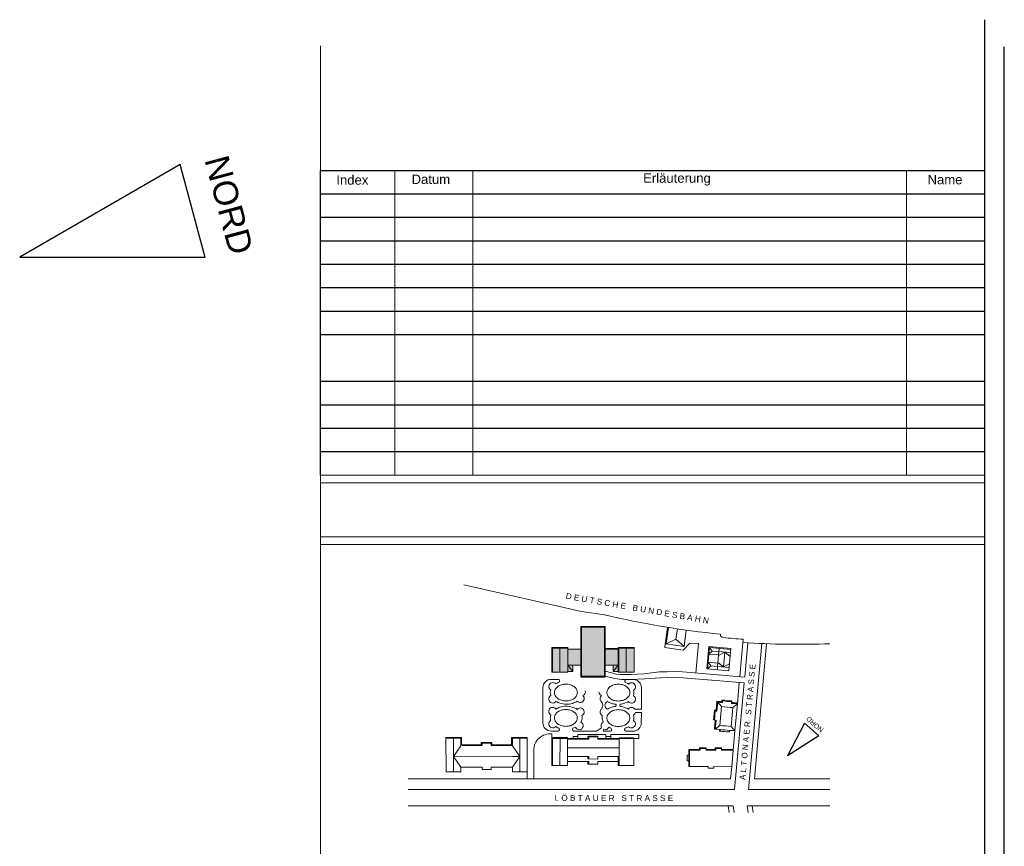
# Model space of a CAD drawing. Header units: metres. Extents: x -15 to 143, y -45 to 47.
# Tile 41 of 41: x 118 to 143, y 26 to 47. Entities that reach past the tile are written whole.
import ezdxf
from ezdxf.enums import TextEntityAlignment as Align

# ---------------------------------------------------------------- set-up
doc = ezdxf.new("R2010")
doc.units = ezdxf.units.M
doc.header["$LTSCALE"] = 0.0125
doc.layers.add('X_YYY_STF_8', color=7, linetype='Continuous', lineweight=9)
doc.layers.add('X_YYY_STF__8', color=7, linetype='Continuous')
doc.styles.add('Arial', font='arial.ttf')

# ---------------------------------------------------------------- blocks, each defined once
blk = doc.blocks.new('Nord')
at = {"layer": 'X_YYY_STF__8', "linetype": 'Continuous'}
for p, q in [((0.2389378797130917, -4.736206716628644), (0, 0)), ((2.578198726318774, -3.981188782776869), (0.0009668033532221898, 0.004454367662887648)), ((0.2389378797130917, -4.736206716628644), (2.578198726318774, -3.981188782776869))]:
    blk.add_line(p, q, dxfattribs=at)
at = {"layer": 'X_YYY_STF__8', "linetype": 'Continuous', "style": 'Arial'}
blk.add_text('NORD', height=0.6249999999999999, rotation=18.95207144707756, dxfattribs=at).set_placement((0.7077180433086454, -5.929408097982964), align=Align.BOTTOM_LEFT)
blk = doc.blocks.new('Ü_Plan_GL')
at = {"layer": 'X_YYY_STF_8', "linetype": 'Continuous', "lineweight": 0}
h = blk.add_hatch(color=150, dxfattribs=at)
h.paths.add_polyline_path([(4.980330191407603, 5.149319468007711), (4.396026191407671, 5.149319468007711), (4.396026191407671, 3.893154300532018), (4.980330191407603, 3.893154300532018)], flags=0)
h.paths.add_polyline_path([(5.001330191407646, 5.17031946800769), (4.375026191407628, 5.17031946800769), (4.375026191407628, 4.584839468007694), (4.375026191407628, 4.175754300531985), (4.375026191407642, 3.872154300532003), (5.001330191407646, 3.872154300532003), (5.001330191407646, 4.175754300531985), (5.001330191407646, 4.584839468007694)])
h.paths.add_polyline_path([(4.980330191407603, 5.149319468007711), (4.980330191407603, 3.893154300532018), (4.396026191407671, 3.893154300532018), (4.396026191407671, 5.149319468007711)], flags=16)
h.paths.add_polyline_path([(5.329938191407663, 4.605839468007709), (5.001330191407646, 4.605839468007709), (5.001330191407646, 4.584839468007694), (5.329938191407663, 4.584839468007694)])
h.paths.add_polyline_path([(5.329938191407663, 4.584839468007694), (5.001330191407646, 4.584839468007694), (5.001330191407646, 4.175754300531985), (5.329938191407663, 4.175754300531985)])
h.paths.add_polyline_path([(5.350938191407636, 4.610476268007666), (5.740194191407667, 4.610476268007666), (5.740194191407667, 4.631476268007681), (5.329938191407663, 4.631476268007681), (5.329938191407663, 4.584839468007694), (5.329938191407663, 4.175754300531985), (5.329938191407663, 3.99744426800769), (5.350938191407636, 3.99744426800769)])
h.paths.add_polyline_path([(5.535066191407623, 4.610476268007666), (5.350938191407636, 4.610476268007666), (5.350938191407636, 3.99744426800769), (5.535066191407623, 3.99744426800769)], flags=17)
h.paths.add_polyline_path([(5.329938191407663, 4.175754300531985), (5.206626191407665, 4.012564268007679), (5.329938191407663, 4.012564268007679)], flags=17)
h.paths.add_polyline_path([(5.329938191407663, 4.175754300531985), (5.206626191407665, 4.175754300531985), (5.206626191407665, 4.012564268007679)], flags=17)
h.paths.add_polyline_path([(4.169730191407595, 4.175754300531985), (4.046418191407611, 4.175754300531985), (4.169730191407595, 4.012564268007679)], flags=17)
h.paths.add_polyline_path([(4.046418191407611, 4.175754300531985), (4.046418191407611, 4.012564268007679), (4.169730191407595, 4.012564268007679)], flags=17)
h.paths.add_polyline_path([(4.375026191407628, 4.584839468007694), (4.046418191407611, 4.584839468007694), (4.046418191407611, 4.175754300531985), (4.169730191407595, 4.175754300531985), (4.375026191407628, 4.175754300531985)])
h.paths.add_polyline_path([(4.046418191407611, 4.631476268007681), (3.636162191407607, 4.631476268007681), (3.636162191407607, 3.99744426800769), (3.657162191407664, 3.99744426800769), (3.657162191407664, 4.610476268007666), (4.046418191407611, 4.610476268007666)])
h.paths.add_polyline_path([(4.046418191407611, 4.584839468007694), (4.046418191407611, 4.610476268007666), (3.841290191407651, 4.610476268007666), (3.841290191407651, 3.99744426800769), (4.046418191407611, 3.99744426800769), (4.046418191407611, 4.175754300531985)], flags=17)
h.paths.add_polyline_path([(3.841290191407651, 4.610476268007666), (3.657162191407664, 4.610476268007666), (3.657162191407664, 3.99744426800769), (3.841290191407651, 3.99744426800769)], flags=17)
h = blk.add_hatch(color=150, dxfattribs=at)
h.paths.add_polyline_path([(4.980330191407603, 5.149319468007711), (4.396026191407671, 5.149319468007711), (4.396026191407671, 3.893154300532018), (4.980330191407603, 3.893154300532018)])
h.paths.add_polyline_path([(5.740194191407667, 4.610476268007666), (5.535066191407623, 4.610476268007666), (5.535066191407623, 3.99744426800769), (5.740194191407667, 3.99744426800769)])
for p, q in [((4.399563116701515, 5.547633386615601), (1.387869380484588, 6.234410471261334)), ((4.987393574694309, 5.469053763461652), (4.399563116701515, 5.547633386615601)), ((4.375026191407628, 4.584839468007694), (4.375026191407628, 5.17031946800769)), ((4.375026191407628, 5.17031946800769), (5.001330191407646, 5.17031946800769)), ((4.396026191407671, 5.149319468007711), (4.980330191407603, 5.149319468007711)), ((4.396026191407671, 3.893154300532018), (4.396026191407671, 5.149319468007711)), ((4.980330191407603, 5.149319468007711), (4.980330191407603, 3.893154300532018)), ((5.001330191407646, 5.17031946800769), (5.001330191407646, 4.584839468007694)), ((6.540811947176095, 4.723117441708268), (6.598714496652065, 5.144715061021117)), ((6.561616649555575, 4.720260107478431), (6.619454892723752, 5.141389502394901)), ((6.812948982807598, 4.840372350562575), (6.852281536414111, 5.105515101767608)), ((7.019320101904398, 4.657398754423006), (7.076466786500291, 5.073492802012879)), ((6.812948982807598, 4.840372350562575), (6.561616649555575, 4.720260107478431)), ((7.019320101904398, 4.657398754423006), (6.812948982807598, 4.840372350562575)), ((7.950975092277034, 4.97201424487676), (7.950799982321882, 4.967482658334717)), ((8.446772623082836, 3.882080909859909), (8.532751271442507, 4.840797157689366)), ((3.636162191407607, 3.99744426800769), (3.636162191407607, 4.631476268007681)), ((3.636162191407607, 4.631476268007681), (4.046418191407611, 4.631476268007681)), ((3.657162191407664, 4.610476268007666), (4.046418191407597, 4.610476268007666)), ((3.657162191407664, 3.99744426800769), (3.657162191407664, 4.610476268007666)), ((3.841290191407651, 3.99744426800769), (3.841290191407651, 4.610476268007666)), ((4.046418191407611, 4.631476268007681), (4.046418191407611, 4.584839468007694)), ((4.046418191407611, 4.584839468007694), (4.375026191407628, 4.584839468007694)), ((4.046418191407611, 4.584839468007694), (4.046418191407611, 4.175754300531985)), ((4.375026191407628, 4.175754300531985), (4.375026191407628, 4.584839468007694)), ((5.001330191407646, 4.605839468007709), (5.329938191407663, 4.605839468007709)), ((5.001330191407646, 4.584839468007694), (5.329938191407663, 4.584839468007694)), ((5.001330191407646, 4.584839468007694), (5.001330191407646, 4.175754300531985)), ((5.329938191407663, 4.631476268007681), (5.329938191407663, 4.584839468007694)), ((5.329938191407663, 4.631476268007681), (5.740194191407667, 4.631476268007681)), ((5.329938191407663, 4.584839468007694), (5.329938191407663, 4.175754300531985)), ((5.350938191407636, 3.99744426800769), (5.350938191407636, 4.610476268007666)), ((5.350938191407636, 4.610476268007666), (5.738178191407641, 4.610476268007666)), ((5.535066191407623, 3.99744426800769), (5.535066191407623, 4.610476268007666)), ((5.740194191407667, 4.631476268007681), (5.740194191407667, 3.99744426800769)), ((6.528272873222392, 4.631818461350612), (6.540811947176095, 4.723117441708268)), ((6.993690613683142, 4.561598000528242), (6.528272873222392, 4.631818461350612)), ((6.561616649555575, 4.720260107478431), (6.540811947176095, 4.723117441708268)), ((7.019320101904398, 4.657398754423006), (6.561616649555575, 4.720260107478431)), ((7.164482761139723, 4.738639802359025), (6.993690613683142, 4.561598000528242)), ((7.388676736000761, 4.728187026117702), (7.164482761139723, 4.738639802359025)), ((7.324531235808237, 3.974732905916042), (7.388676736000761, 4.728187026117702)), ((7.60049858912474, 4.084815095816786), (7.651330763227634, 4.651625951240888)), ((7.621414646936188, 4.082939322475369), (7.670371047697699, 4.628834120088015)), ((8.216064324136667, 4.600980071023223), (7.651330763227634, 4.651625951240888)), ((7.655364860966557, 4.461505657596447), (7.742420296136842, 4.538035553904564)), ((8.214188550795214, 4.580064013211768), (7.670371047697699, 4.628834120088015)), ((7.742420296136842, 4.538035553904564), (7.670371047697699, 4.628834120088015)), ((7.913860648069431, 4.522660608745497), (7.742420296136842, 4.538035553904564)), ((7.913860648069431, 4.522660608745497), (7.921363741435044, 4.606324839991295)), ((8.16523215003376, 4.034169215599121), (8.216064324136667, 4.600980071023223)), ((8.572348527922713, 3.871713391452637), (8.651033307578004, 4.749098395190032)), ((8.672806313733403, 0.9951296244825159), (9.00779447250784, 4.73045922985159)), ((8.823794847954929, 1.268128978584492), (9.133838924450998, 4.725316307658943)), ((7.906357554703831, 4.438996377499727), (7.655364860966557, 4.461505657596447)), ((7.879910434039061, 4.144094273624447), (7.913860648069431, 4.522660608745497)), ((8.060273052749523, 4.50953019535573), (7.904988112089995, 4.423726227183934)), ((8.206685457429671, 4.49639978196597), (7.913860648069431, 4.522660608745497)), ((8.026322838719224, 4.130963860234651), (8.060273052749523, 4.50953019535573)), ((8.198205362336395, 4.401841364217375), (8.060273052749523, 4.50953019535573)), ((4.046418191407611, 4.175754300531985), (4.046418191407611, 3.99744426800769)), ((4.375026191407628, 4.175754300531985), (4.046418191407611, 4.175754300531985)), ((4.169730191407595, 4.012564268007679), (4.046418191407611, 4.175754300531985)), ((4.169730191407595, 4.175754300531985), (4.169730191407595, 4.012564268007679)), ((4.375026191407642, 3.872154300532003), (4.375026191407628, 4.175754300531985)), ((5.001330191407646, 4.175754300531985), (5.001330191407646, 3.872154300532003)), ((5.329938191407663, 4.175754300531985), (5.001330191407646, 4.175754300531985)), ((5.206626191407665, 4.012564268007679), (5.206626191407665, 4.175754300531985)), ((5.206626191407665, 4.012564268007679), (5.329938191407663, 4.175754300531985)), ((5.329938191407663, 4.175754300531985), (5.329938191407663, 3.99744426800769)), ((8.16523215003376, 4.034169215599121), (7.60049858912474, 4.084815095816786)), ((7.621414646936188, 4.082939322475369), (7.70847008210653, 4.159469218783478)), ((7.887413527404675, 4.227758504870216), (7.63642083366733, 4.250267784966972)), ((7.70847008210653, 4.159469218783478), (7.63642083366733, 4.250267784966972)), ((7.879910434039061, 4.144094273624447), (7.70847008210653, 4.159469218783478)), ((7.872407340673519, 4.060430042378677), (7.879910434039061, 4.144094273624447)), ((8.172735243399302, 4.117833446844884), (7.879910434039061, 4.144094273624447)), ((8.026322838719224, 4.130963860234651), (7.888782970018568, 4.243028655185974)), ((8.181215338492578, 4.212391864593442), (8.026322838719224, 4.130963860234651)), ((3.801680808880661, 3.812660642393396), (3.618788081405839, 3.813058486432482)), ((4.046418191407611, 3.99744426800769), (3.636162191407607, 3.99744426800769)), ((4.169730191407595, 4.012564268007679), (4.046418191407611, 4.012564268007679)), ((5.001330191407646, 3.872154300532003), (4.375026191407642, 3.872154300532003)), ((4.980330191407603, 3.893154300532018), (4.396026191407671, 3.893154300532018)), ((5.329938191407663, 4.012564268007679), (5.206626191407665, 4.012564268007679)), ((5.740194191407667, 3.99744426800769), (5.329938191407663, 3.99744426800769)), ((5.718783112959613, 3.80849039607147), (5.535890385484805, 3.808888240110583)), ((3.408331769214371, 3.603515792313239), (3.406367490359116, 2.700517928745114)), ((5.928325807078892, 3.598034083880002), (5.927131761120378, 3.049119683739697)), ((8.314373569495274, 0.9951296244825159), (8.558949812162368, 3.72230924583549)), ((8.384529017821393, 3.188025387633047), (8.43337883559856, 3.732731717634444)), ((5.759139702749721, 3.049485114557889), (5.927131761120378, 3.049119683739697)), ((7.778082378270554, 2.773544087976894), (7.80059180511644, 3.024538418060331)), ((7.842413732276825, 3.020673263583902), (7.863047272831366, 3.250750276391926)), ((7.861451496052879, 2.997853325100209), (7.882085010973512, 3.227930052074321)), ((7.9772996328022, 3.114118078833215), (7.882085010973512, 3.227930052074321)), ((7.934156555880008, 2.633045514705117), (7.9772996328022, 3.114118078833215)), ((8.227242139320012, 2.609692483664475), (8.270390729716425, 3.090826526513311)), ((8.270390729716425, 3.090826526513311), (8.384529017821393, 3.188025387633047)), ((8.322614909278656, 2.497643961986), (8.384529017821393, 3.188025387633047)), ((5.775973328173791, 2.965448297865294), (5.926949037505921, 2.965119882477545)), ((5.926949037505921, 2.965119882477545), (5.926361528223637, 2.695036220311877)), ((7.79899254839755, 2.771602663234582), (7.819626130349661, 3.001680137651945)), ((4.910440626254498, 2.570697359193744), (4.7787661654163, 2.48753207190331)), ((7.799270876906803, 2.539603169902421), (7.819901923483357, 2.769652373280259)), ((7.820184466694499, 2.537699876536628), (7.840817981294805, 2.767776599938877)), ((7.820184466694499, 2.537699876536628), (7.934156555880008, 2.633045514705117)), ((8.322614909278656, 2.497643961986), (8.227242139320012, 2.609692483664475)), ((0.9269115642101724, 2.32338676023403), (1.325910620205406, 2.32425469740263)), ((0.9288301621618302, 1.441388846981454), (0.9269115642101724, 2.32338676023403)), ((0.9269572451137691, 2.302386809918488), (1.304956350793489, 2.303209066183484)), ((1.117829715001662, 1.441799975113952), (1.115956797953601, 2.302797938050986)), ((1.304956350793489, 2.303209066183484), (1.305367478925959, 2.114209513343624)), ((1.325910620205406, 2.32425469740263), (1.326321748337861, 2.135255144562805)), ((2.607547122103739, 2.32425469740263), (2.607135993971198, 2.135255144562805)), ((3.006546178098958, 2.32338676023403), (2.607547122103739, 2.32425469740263)), ((2.628501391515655, 2.303209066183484), (2.628090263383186, 2.114209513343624)), ((3.006500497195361, 2.302386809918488), (2.628501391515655, 2.303209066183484)), ((2.815628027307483, 1.441799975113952), (2.817500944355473, 2.302797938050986)), ((3.0046275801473, 1.441388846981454), (3.006546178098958, 2.32338676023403)), ((3.798802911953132, 2.489663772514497), (3.615910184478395, 2.490061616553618)), ((3.636747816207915, 2.415396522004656), (3.61604663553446, 2.416492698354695)), ((3.636544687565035, 2.322016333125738), (3.634991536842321, 1.608018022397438)), ((3.636746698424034, 2.414882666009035), (3.636544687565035, 2.322016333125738)), ((4.035543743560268, 2.32114839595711), (3.636544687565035, 2.322016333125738)), ((3.657498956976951, 2.300970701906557), (3.655991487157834, 1.607972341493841)), ((4.035498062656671, 2.300148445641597), (3.657498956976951, 2.300970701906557)), ((3.84649850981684, 2.300559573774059), (3.844991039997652, 1.607561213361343)), ((4.035406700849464, 2.258148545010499), (4.035543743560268, 2.32114839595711)), ((4.581451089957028, 2.277960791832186), (4.035452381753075, 2.279148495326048)), ((4.560496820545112, 2.299006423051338), (4.035498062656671, 2.300148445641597)), ((4.182376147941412, 2.352329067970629), (4.182261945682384, 2.299829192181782)), ((4.299899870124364, 2.352073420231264), (4.182376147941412, 2.352329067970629)), ((4.7787661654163, 2.48753207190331), (4.205759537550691, 2.489828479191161)), ((4.302232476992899, 2.299568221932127), (4.297567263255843, 2.404578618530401)), ((5.019336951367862, 2.403008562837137), (4.297567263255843, 2.404578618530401)), ((4.560633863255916, 2.362006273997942), (4.560496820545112, 2.299006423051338)), ((4.812633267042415, 2.361458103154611), (4.560633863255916, 2.362006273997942)), ((4.581588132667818, 2.340960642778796), (4.581451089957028, 2.277960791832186)), ((4.812587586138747, 2.340458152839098), (4.581588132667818, 2.340960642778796)), ((4.812633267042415, 2.361458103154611), (4.812450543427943, 2.277458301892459)), ((5.358449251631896, 2.276270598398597), (4.812450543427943, 2.277458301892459)), ((5.358494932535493, 2.297270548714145), (4.812496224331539, 2.298458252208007)), ((5.13831346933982, 2.486749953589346), (4.967517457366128, 2.487121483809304)), ((5.019336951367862, 2.403008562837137), (5.019108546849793, 2.298008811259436)), ((5.145222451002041, 2.350234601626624), (5.019222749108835, 2.35050868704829)), ((5.145336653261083, 2.402734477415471), (5.145108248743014, 2.29773472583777)), ((5.867106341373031, 2.401164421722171), (5.145336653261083, 2.402734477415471)), ((5.358449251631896, 2.276270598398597), (5.35748995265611, 1.835271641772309)), ((5.35854061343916, 2.318270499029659), (5.358449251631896, 2.276270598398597)), ((5.736494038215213, 2.296448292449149), (5.358494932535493, 2.297270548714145)), ((5.736539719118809, 2.317448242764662), (5.35854061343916, 2.318270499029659)), ((5.715905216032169, 2.485493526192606), (5.533012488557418, 2.485891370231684)), ((5.734986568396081, 1.603449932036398), (5.736494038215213, 2.296448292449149)), ((5.736494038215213, 2.296448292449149), (5.736539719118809, 2.317448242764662)), ((5.866877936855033, 2.296164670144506), (5.736494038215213, 2.296448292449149)), ((5.867106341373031, 2.401164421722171), (5.866877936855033, 2.296164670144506)), ((8.27770945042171, 1.996919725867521), (8.322614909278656, 2.497643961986)), ((1.116965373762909, 1.839145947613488), (1.305367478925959, 2.114209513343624)), ((1.305321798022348, 2.135209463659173), (1.305367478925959, 2.114209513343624)), ((1.83013783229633, 2.136945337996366), (1.320387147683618, 2.138054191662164)), ((1.851092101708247, 2.115899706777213), (1.337962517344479, 2.117015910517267)), ((1.830274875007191, 2.199945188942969), (1.83013783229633, 2.136945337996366)), ((2.103274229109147, 2.199351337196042), (1.830274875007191, 2.199945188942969)), ((1.851229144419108, 2.178899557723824), (1.851092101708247, 2.115899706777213)), ((2.082228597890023, 2.17839706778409), (1.851229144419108, 2.178899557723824)), ((2.082228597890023, 2.17839706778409), (2.082091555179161, 2.115397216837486)), ((2.628090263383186, 2.114209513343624), (2.082091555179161, 2.115397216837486)), ((2.103274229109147, 2.199351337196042), (2.103137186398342, 2.136351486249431)), ((2.607135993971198, 2.135255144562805), (2.103137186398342, 2.136351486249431)), ((2.628135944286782, 2.135209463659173), (2.628090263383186, 2.114209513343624)), ((2.816492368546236, 1.839145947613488), (2.628090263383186, 2.114209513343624)), ((4.03399059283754, 1.607150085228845), (4.035406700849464, 2.258148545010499)), ((5.357969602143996, 2.055771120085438), (4.034972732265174, 2.05864901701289)), ((7.141937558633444, 1.579389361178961), (7.142896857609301, 2.020388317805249)), ((7.142896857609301, 2.020388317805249), (7.415896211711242, 2.019794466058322)), ((7.415896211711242, 2.019794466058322), (7.415987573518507, 2.061794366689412)), ((7.415987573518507, 2.061794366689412), (7.583987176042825, 2.061428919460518)), ((7.436850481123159, 1.998748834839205), (7.436941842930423, 2.040748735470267)), ((7.436941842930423, 2.040748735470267), (7.583941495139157, 2.040428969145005)), ((7.58385013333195, 1.998429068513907), (7.583987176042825, 2.061428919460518)), ((7.583895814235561, 2.019429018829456), (7.814895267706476, 2.018926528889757)), ((7.814895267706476, 2.018926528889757), (7.814986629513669, 2.060926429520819)), ((7.814986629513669, 2.060926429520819), (7.982986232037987, 2.060560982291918)), ((7.835849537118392, 1.997880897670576), (7.835940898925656, 2.039880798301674)), ((7.835940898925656, 2.039880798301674), (7.982940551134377, 2.039561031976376)), ((7.982849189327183, 1.997561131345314), (7.982986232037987, 2.060560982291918)), ((7.98289487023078, 2.018561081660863), (8.277755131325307, 2.01791967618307)), ((2.627492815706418, 1.839557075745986), (1.116957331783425, 1.842842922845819)), ((1.306562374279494, 1.564904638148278), (1.116965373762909, 1.839145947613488)), ((2.626895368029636, 1.564904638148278), (2.816492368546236, 1.839145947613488)), ((2.627492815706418, 1.839557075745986), (2.816492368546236, 1.839145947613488)), ((3.173838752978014, 1.997993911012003), (3.172261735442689, 1.273023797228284)), ((4.580491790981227, 1.836961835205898), (4.034493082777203, 1.83814953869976)), ((4.559354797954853, 1.774007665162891), (4.559491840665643, 1.837007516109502)), ((4.811354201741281, 1.77345949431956), (4.559354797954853, 1.774007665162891)), ((4.580354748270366, 1.773961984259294), (4.580491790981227, 1.836961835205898)), ((4.811354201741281, 1.77345949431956), (4.811491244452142, 1.836459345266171)), ((5.35748995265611, 1.835271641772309), (4.811491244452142, 1.836459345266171)), ((5.336490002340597, 1.835317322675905), (5.335987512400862, 1.604317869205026)), ((5.35748995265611, 1.835271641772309), (5.356987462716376, 1.604272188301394)), ((7.099766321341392, 1.87348179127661), (7.099446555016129, 1.726482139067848)), ((7.099766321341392, 1.87348179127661), (7.142577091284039, 1.873388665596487)), ((7.162937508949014, 1.579343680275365), (7.163851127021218, 1.999342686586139)), ((7.163851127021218, 1.999342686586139), (7.436850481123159, 1.998748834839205)), ((7.58385013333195, 1.998429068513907), (7.835849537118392, 1.997880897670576)), ((7.982849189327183, 1.997561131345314), (8.27770945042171, 1.996919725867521)), ((8.240050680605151, 1.57700065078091), (8.27770945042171, 1.996919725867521)), ((1.849897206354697, 1.566594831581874), (1.3065561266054, 1.567776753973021)), ((1.3065561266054, 1.567776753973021), (1.306829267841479, 1.44221110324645)), ((1.849760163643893, 1.503594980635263), (1.849897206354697, 1.566594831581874)), ((2.080759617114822, 1.503092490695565), (2.080896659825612, 1.566092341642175)), ((2.626895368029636, 1.564904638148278), (2.080896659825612, 1.566092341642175)), ((2.626895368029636, 1.564904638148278), (2.626628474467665, 1.44221110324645)), ((3.634991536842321, 1.608018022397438), (4.03399059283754, 1.607150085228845)), ((4.580210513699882, 1.707655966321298), (4.034211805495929, 1.70884366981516)), ((4.559073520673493, 1.644701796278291), (4.559210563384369, 1.707701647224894)), ((4.811072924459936, 1.644153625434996), (4.559073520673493, 1.644701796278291)), ((4.580073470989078, 1.644656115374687), (4.580210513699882, 1.707655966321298)), ((4.811072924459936, 1.644153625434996), (4.811209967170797, 1.707153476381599)), ((5.336208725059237, 1.706011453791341), (4.811209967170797, 1.707153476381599)), ((5.335987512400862, 1.604317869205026), (5.734986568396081, 1.603449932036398)), ((7.099446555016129, 1.726482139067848), (7.142257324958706, 1.726389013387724)), ((7.141937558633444, 1.579389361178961), (7.635436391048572, 1.578315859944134)), ((7.635345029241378, 1.536315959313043), (7.635436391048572, 1.578315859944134)), ((7.635345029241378, 1.536315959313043), (7.782344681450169, 1.535996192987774)), ((7.782344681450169, 1.535996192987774), (7.782436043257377, 1.577996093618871)), ((7.782436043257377, 1.577996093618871), (8.240050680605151, 1.57700065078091)), ((8.212350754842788, 1.268128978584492), (8.240050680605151, 1.57700065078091)), ((-0.04337235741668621, 1.268128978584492), (8.212350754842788, 1.268128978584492)), ((1.306829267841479, 1.44221110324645), (0.9288301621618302, 1.441388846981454)), ((2.080759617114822, 1.503092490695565), (1.849760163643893, 1.503594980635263)), ((2.626628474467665, 1.44221110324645), (3.0046275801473, 1.441388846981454)), ((3.0046275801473, 1.441388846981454), (3.004262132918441, 1.27338924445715)), ((8.823794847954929, 1.268128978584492), (10.75452766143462, 1.268128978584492)), ((-0.04396620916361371, 0.9951296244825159), (8.314373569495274, 0.9951296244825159)), ((8.672806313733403, 0.9951296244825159), (10.75452766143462, 0.9951296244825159)), ((-0.0448798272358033, 0.5751306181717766), (8.276707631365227, 0.5751306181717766)), ((8.174629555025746, 0.4009174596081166), (8.150201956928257, 0.5751306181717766)), ((8.301135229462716, 0.4009174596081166), (8.276707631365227, 0.5751306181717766)), ((8.659567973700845, 0.4009174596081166), (8.635140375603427, 0.5751306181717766)), ((8.635140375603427, 0.5751306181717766), (10.75452766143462, 0.5751306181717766)), ((8.786073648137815, 0.4009174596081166), (8.761646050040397, 0.5751306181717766))]:
    blk.add_line(p, q, dxfattribs=at)
for points in [[(8.572348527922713, 3.871713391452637), (6.787348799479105, 4.019082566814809), (6.590065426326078, 4.006722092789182), (6.394633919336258, 4.002255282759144), (6.001422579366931, 3.958235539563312), (5.65810307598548, 3.933827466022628), (5.390133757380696, 3.935173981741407), (5.291130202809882, 3.949442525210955), (5.001330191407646, 4.02395430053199)], [(8.558949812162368, 3.72230924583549), (6.785859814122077, 3.868695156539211), (6.596471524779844, 3.856829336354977), (6.404711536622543, 3.852446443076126), (6.016534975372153, 3.827105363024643), (5.652465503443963, 3.808634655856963), (5.415999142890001, 3.813419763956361), (5.249446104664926, 3.831586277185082), (5.001330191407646, 3.890480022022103)]]:
    blk.add_lwpolyline(points, dxfattribs=at)
for points in [[(3.597036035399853, 3.47918098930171, -0.07395143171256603), (3.607530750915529, 3.542243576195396, -0.1065033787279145)], [(3.736732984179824, 3.697148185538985, -0.05349195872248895), (3.818032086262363, 3.737005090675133, -0.07306901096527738)], [(5.600335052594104, 3.693094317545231, 0.05349195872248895), (5.519210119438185, 3.733304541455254, 0.07306901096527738)], [(5.739082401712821, 3.474521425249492, 0.07395143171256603), (5.728862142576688, 3.537629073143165, 0.1065033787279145)], [(3.610692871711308, 3.399519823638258, -0.09380273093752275), (3.597036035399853, 3.47918098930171, -0.1304927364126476)], [(5.725079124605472, 3.394920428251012, 0.09380273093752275), (5.739082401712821, 3.474521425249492, 0.1304927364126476)], [(4.284966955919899, 3.044437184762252, 0.08150451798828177), (4.160704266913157, 3.103163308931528, 0.07306901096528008), (3.999287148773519, 3.124752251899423, 0.07306901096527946), (3.838481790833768, 3.098999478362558, 0.06447526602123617), (3.739567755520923, 3.053221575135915, 0.1065033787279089)], [(4.285426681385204, 3.255777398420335, -0.08150451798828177), (4.160909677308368, 3.197592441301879, -0.07306901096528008), (3.999400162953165, 3.176705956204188, -0.07306901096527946), (3.838708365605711, 3.203158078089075, -0.06447526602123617), (3.739994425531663, 3.249365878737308, -0.1065033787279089)], [(5.057098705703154, 3.249139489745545, 0.07623226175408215), (5.173989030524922, 3.195388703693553, 0.03802025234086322), (5.257313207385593, 3.178252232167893, 0.07306901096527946)], [(5.057150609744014, 3.048037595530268, -0.075885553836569), (5.17378362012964, 3.100959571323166, -0.0399357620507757), (5.261436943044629, 3.118240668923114, -0.07306901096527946)], [(5.395504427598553, 3.117553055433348, -0.04601862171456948), (5.495984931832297, 3.095393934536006, -0.06447526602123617), (5.594698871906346, 3.049186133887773, -0.1065033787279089)], [(5.396459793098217, 3.17793138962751, 0.04564725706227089), (5.496211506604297, 3.199552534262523, 0.06447526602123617), (5.595125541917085, 3.245330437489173, 0.1065033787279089)], [(3.609614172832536, 2.903631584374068, 0.09380273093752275), (3.595610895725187, 2.824030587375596, 0.1304927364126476)], [(3.595610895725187, 2.824030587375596, 0.07395143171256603), (3.60583115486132, 2.760922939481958, 0.1065033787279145)], [(4.378206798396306, 2.717428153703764, 0.008030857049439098), (4.383374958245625, 2.726409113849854, 0.130492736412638), (4.410599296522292, 2.834562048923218, 0.05907216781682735), (4.403919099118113, 2.885291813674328, 0.1065033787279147)], [(4.954604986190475, 2.716174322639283, -0.008030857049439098), (4.949475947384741, 2.725177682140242, -0.130492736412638), (4.922722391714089, 2.833448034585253, -0.05907216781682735), (4.929623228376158, 2.884148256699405, -0.1065033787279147)], [(5.7240004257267, 2.89903218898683, -0.09380273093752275), (5.737657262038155, 2.819371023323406, -0.1304927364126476)], [(5.737657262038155, 2.819371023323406, -0.07395143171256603), (5.727162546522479, 2.756308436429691, -0.1065033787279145)], [(3.734358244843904, 2.605457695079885, 0.05349195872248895), (3.815483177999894, 2.565247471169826, 0.07306901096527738)], [(4.18396215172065, 2.565060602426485, 0.03596204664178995), (4.239705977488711, 2.589749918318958, 0.1065033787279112)], [(5.148184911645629, 2.562963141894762, -0.03596204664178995), (5.092549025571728, 2.587894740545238, -0.1065033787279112)], [(5.597960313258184, 2.601403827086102, -0.05349195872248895), (5.516661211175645, 2.561546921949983, -0.07306901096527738)]]:
    blk.add_lwpolyline(points, format="xyb", dxfattribs=at)
for points in [[(3.702056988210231, 3.47687655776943, 0.1293724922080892), (3.722596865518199, 3.398126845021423, 0.1063830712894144), (3.787836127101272, 3.324404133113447, 0.08460892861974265), (3.879483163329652, 3.278358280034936, 0.07378231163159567), (3.995587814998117, 3.260873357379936, 0.07378231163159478), (4.111767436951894, 3.277852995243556, 0.08460892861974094), (4.203613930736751, 3.323499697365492, 0.1063830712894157), (4.269173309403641, 3.396937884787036, 0.1293724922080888), (4.290055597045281, 3.475597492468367, 0.129372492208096), (4.269515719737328, 3.554347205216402, 0.1063830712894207), (4.204276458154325, 3.62806991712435, 0.08460892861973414), (4.11262942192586, 3.674115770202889, 0.07378231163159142), (3.99652477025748, 3.691600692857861, 0.07378231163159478), (3.880345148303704, 3.67462105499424, 0.0846089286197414), (3.788498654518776, 3.628974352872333, 0.1063830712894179), (3.722939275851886, 3.555536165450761, 0.1293724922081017)], [(5.04605380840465, 3.473952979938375, 0.1293724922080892), (5.066593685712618, 3.395203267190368, 0.1063830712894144), (5.131832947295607, 3.321480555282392, 0.08460892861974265), (5.223479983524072, 3.275434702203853, 0.07378231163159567), (5.339584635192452, 3.257949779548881, 0.07378231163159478), (5.455764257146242, 3.274929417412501, 0.08460892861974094), (5.547610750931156, 3.320576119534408, 0.1063830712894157), (5.61317012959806, 3.394014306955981, 0.1293724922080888), (5.634052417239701, 3.472673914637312, 0.129372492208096), (5.613512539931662, 3.551423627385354, 0.1063830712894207), (5.548273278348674, 3.625146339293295, 0.08460892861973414), (5.456626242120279, 3.671192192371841, 0.07378231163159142), (5.340521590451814, 3.688677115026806, 0.07378231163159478), (5.224341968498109, 3.671697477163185, 0.0846089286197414), (5.132495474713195, 3.62605077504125, 0.1063830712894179), (5.066936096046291, 3.552612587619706, 0.1293724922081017)], [(3.700640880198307, 2.825878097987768, 0.1293724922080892), (3.721180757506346, 2.747128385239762, 0.1063830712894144), (3.786420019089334, 2.673405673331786, 0.08460892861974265), (3.878067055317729, 2.627359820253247, 0.07378231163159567), (3.994171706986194, 2.609874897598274, 0.07378231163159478), (4.11035132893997, 2.626854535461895, 0.08460892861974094), (4.202197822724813, 2.672501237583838, 0.1063830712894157), (4.267757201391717, 2.745939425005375, 0.1293724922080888), (4.288639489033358, 2.824599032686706, 0.129372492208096), (4.26809961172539, 2.903348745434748, 0.1063830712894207), (4.202860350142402, 2.977071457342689, 0.08460892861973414), (4.111213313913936, 3.023117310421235, 0.07378231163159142), (3.995108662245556, 3.0406022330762, 0.07378231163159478), (3.878929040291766, 3.023622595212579, 0.0846089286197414), (3.787082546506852, 2.977975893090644, 0.1063830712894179), (3.721523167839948, 2.9045377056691, 0.1293724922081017)], [(5.044637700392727, 2.822954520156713, 0.1293724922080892), (5.06517757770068, 2.744204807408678, 0.1063830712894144), (5.130416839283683, 2.670482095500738, 0.08460892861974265), (5.222063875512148, 2.624436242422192, 0.07378231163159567), (5.338168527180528, 2.606951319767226, 0.07378231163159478), (5.454348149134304, 2.623930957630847, 0.08460892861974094), (5.546194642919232, 2.669577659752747, 0.1063830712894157), (5.611754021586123, 2.74301584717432, 0.1293724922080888), (5.632636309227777, 2.821675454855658, 0.129372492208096), (5.612096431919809, 2.900425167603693, 0.1063830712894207), (5.546857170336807, 2.974147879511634, 0.08460892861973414), (5.455210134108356, 3.02019373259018, 0.07378231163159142), (5.339105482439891, 3.037678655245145, 0.07378231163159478), (5.222925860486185, 3.020699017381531, 0.0846089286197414), (5.131079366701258, 2.975052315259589, 0.1063830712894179), (5.065519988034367, 2.901614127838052, 0.1293724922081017)]]:
    blk.add_lwpolyline(points, format="xyb", close=True, dxfattribs=at)
for centre, radius, start, end in [((9.933801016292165, 25.87819518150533), 21, 256.376354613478, 264.5823793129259), ((8.034737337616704, 4.964239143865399), 0.08399999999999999, 174.6969709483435, 264.8115625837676), ((9.933801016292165, 25.87819518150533), 21.084, 264.8115625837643, 266.1898390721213), ((9.933801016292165, 25.87819518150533), 21.168, 266.1846219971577, 272.2220314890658), ((3.618331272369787, 3.603058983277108), 0.21, 89.87536547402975, 179.8753654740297), ((3.795395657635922, 3.77170748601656), 0.04143264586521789, 279.1879834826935, 98.47593444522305), ((5.541997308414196, 3.767908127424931), 0.04143264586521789, 81.27479650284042, 260.5627474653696), ((5.71832630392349, 3.598490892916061), 0.21, 359.8753654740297, 89.87536547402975), ((3.66159099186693, 3.628487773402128), 0.1017868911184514, 42.41926422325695, 237.9193798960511), ((5.675177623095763, 3.624107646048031), 0.1017868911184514, 301.8313510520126, 137.3314667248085), ((3.657664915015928, 3.309219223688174), 0.1017868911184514, 117.4822880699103, 323.9829435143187), ((4.362945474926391, 3.321742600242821), 0.1017868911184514, 220.3963723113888, 47.81759787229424), ((4.3942298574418, 3.491966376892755), 0.1017868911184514, 291.3547428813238, 13.56729506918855), ((4.943929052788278, 3.490770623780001), 0.1017868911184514, 177.235114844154, 247.5681668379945), ((4.972495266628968, 3.320416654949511), 0.1017868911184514, 131.4702646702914, 215.2333179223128), ((5.677714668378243, 3.30482503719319), 0.1017868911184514, 215.7677874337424, 62.2684428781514), ((-14.87838083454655, 5.266252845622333), 22.953, 354.9352327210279, 355.0400741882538), ((9.933801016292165, 25.87819518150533), 22.68, 265.0800310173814, 265.7166663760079), ((3.656978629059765, 2.993726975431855), 0.1017868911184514, 35.76778743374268, 242.2684428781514), ((4.36219803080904, 2.978135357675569), 0.1017868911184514, 292.8537031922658, 139.3543586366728), ((4.971747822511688, 2.976809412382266), 0.1017868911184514, 142.4221815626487, 246.8970277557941), ((4.791072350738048, 3.149521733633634), 0.149138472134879, 312.1105289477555, 48.77626819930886), ((5.110184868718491, 3.148602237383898), 0.1136920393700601, 117.8351652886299, 242.1944105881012), ((5.250880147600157, 3.147662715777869), 0.03125864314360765, 264.8006152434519, 86.85612267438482), ((5.404073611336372, 3.147614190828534), 0.03125864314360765, 90.6557466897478, 270.6557466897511), ((5.67702838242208, 2.989332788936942), 0.1017868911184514, 36.22540269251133, 143.9829435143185), ((9.933801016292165, 25.87819518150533), 22.953, 264.6673409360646, 264.7721826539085), ((9.933801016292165, 25.87819518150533), 22.722, 264.7711336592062, 265.0798602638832), ((9.933801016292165, 25.87819518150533), 22.743, 264.8241346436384, 265.1326076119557), ((9.933801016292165, 25.87819518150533), 22.848, 265.087678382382, 265.8249832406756), ((-14.87838083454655, 5.266252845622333), 22.974, 354.8829239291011, 354.9877621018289), ((9.933801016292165, 25.87819518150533), 22.701, 265.1329724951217, 265.716020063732), ((-14.87838083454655, 5.266252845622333), 23.205, 354.8883974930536, 355.0439650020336), ((9.933801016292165, 25.87819518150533), 22.743, 265.7145873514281, 266.0939390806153), ((9.933801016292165, 25.87819518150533), 22.722, 265.7145873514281, 266.0939390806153), ((5.67702838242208, 2.989332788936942), 0.1017868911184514, 297.4822880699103, 346.4288935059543), ((9.933801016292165, 25.87819518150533), 23.205, 264.6696000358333, 264.825154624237), ((9.933801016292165, 25.87819518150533), 22.974, 264.7199040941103, 264.8246497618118), ((3.616366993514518, 2.700061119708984), 0.21, 179.8753654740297, 269.8753654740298), ((3.659515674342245, 2.674444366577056), 0.1017868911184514, 121.8313510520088, 317.3314667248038), ((3.792695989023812, 2.530643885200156), 0.04143264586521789, 261.2747965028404, 80.56274746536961), ((4.204110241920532, 2.528856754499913), 0.04143264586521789, 102.0964366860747, 284.5858010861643), ((4.335115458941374, 2.625212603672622), 0.1017868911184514, 200.389562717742, 64.95381914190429), ((4.997294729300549, 2.623772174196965), 0.1017868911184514, 114.7969118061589, 211.4282724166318), ((4.979586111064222, 2.506740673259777), 0.02303399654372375, 121.3482899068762, 238.4024410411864), ((4.997294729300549, 2.623772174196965), 0.1017868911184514, 253.0399061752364, 339.3611682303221), ((5.127879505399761, 2.526847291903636), 0.04143264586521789, 255.1649298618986, 77.65429426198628), ((5.539297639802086, 2.526844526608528), 0.04143264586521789, 99.18798348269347, 278.4759344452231), ((5.673102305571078, 2.670064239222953), 0.1017868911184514, 222.4192642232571, 57.91937989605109), ((5.716362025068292, 2.695493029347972), 0.21, 269.8753654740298, 359.8753654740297), ((9.933801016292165, 25.87819518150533), 23.436, 264.7743091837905, 266.0579007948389), ((-14.9332852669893, 4.533306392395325), 22.953, 354.8827022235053, 354.9876701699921), ((9.933801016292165, 25.87819518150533), 23.331, 265.0832830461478, 265.8053224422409), ((-14.9332852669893, 4.533306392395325), 22.974, 354.8829239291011, 354.9876701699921), ((3.593837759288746, 1.997080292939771), 0.42, 84.13619499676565, 179.8753654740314), ((9.933801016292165, 25.87819518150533), 23.478, 265.0996222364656, 265.7146322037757), ((-14.9332852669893, 4.533306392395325), 23.205, 354.8883974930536, 354.992109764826)]:
    blk.add_arc(centre, radius, start, end, dxfattribs=at)
at = {"xscale": 0.2, "yscale": 0.2, "rotation": 119.9318995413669}
blk.add_blockref('Nord', (9.669177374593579, 1.850945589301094), dxfattribs=at)
at = {"layer": 'X_YYY_STF_8', "linetype": 'Continuous', "lineweight": 0, "style": 'Arial'}
for s, height, rotation, p in [('D E U T S C H E   B U N D E S B A H N', 0.15, 350.0148159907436, (3.983418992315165, 5.88035706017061)), ('A L T O N A E R   S T R A S S E', 0.147, 84.87536547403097, (8.586588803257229, 1.233111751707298)), ('L Ö B T A U E R   S T R A S S E', 0.15, 359.875365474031, (3.704492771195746, 0.7030435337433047))]:
    blk.add_text(s, height=height, rotation=rotation, dxfattribs=at).set_placement(p)

msp = doc.modelspace()

# ---------------------------------------------------------------- linework, layer by layer
at = {"layer": 'X_YYY_STF__8'}
for p, q in [((142.312763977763, 5.115452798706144), (142.312763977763, 46.94397276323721)), ((142.812763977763, 4.615452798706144), (142.812763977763, 46.2484458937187))]:
    msp.add_line(p, q, dxfattribs=at)
at = {"layer": 'X_YYY_STF__8', "lineweight": 0}
for p, q in [((125.312763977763, 5.115452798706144), (125.312763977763, 46.27664738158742)), ((127.2094945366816, 43.08505557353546), (127.2094945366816, 35.28475557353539)), ((129.2094945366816, 43.08505557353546), (129.2094945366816, 35.28475557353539)), ((140.3091945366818, 35.28265557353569), (140.3091945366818, 43.08505557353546)), ((142.3091945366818, 43.08505557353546), (142.3091945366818, 35.28505557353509)), ((142.3091945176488, 39.99505578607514), (142.3091945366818, 35.28505557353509)), ((142.3091945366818, 35.28505557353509), (125.312763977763, 35.28505557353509)), ((125.312763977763, 35.28505557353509), (142.3095945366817, 35.28505557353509)), ((125.312763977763, 33.50449557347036), (142.3095832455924, 33.50449557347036)), ((142.3095832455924, 33.50449557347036), (142.3095832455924, 23.88595073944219))]:
    msp.add_line(p, q, dxfattribs=at)
at = {"layer": 'X_YYY_STF__8', "linetype": 'Continuous'}
for p, q in [((121.7224212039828, 43.23318572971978), (117.6119912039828, 40.86003572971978)), ((122.3586212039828, 40.85885572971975), (121.7224212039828, 43.23318572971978)), ((122.3586212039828, 40.85885572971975), (117.6163912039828, 40.85884572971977))]:
    msp.add_line(p, q, dxfattribs=at)
at = {"layer": 'X_YYY_STF__8', "lineweight": 0, "ltscale": 0.2}
for p, q in [((125.312763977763, 35.08505586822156), (142.3095428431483, 35.08510423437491)), ((125.312763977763, 35.08505586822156), (142.3095428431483, 35.08510423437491)), ((142.3095428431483, 35.08510423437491), (142.3095428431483, 33.70454423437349)), ((125.312763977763, 33.70449586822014), (142.3095428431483, 33.70454423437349))]:
    msp.add_line(p, q, dxfattribs=at)
at = {"layer": 'X_YYY_STF__8'}
for points in [[(125.312763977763, 41.28505557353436), (125.312763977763, 43.08505557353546), (142.3091945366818, 43.08505557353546)], [(125.312763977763, 40.68505557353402), (125.312763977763, 42.48505557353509), (142.3091945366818, 42.48505557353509)], [(125.312763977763, 40.08505557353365), (125.312763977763, 41.88505557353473), (142.3091945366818, 41.88505557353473)], [(125.312763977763, 39.48505557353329), (125.312763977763, 41.28505557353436), (142.3091945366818, 41.28505557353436)], [(125.312763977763, 38.88505557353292), (125.312763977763, 40.68505557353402), (142.3091945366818, 40.68505557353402)], [(125.312763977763, 37.68505557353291), (125.312763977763, 40.08505557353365), (142.3091945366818, 40.08505557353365)], [(125.312763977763, 37.08505557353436), (125.312763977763, 39.48505557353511), (142.3091945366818, 39.48505557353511)], [(125.312763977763, 36.485055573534), (125.312763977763, 38.88505557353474), (142.3091945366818, 38.88505557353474)], [(125.312763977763, 37.08505557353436), (125.312763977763, 37.68505557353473), (142.3091945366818, 37.68505557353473)], [(125.312763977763, 36.485055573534), (125.312763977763, 37.08505557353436), (142.3091945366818, 37.08505557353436)], [(125.312763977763, 35.88505557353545), (125.312763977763, 36.485055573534), (142.3091945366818, 36.485055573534)], [(125.312763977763, 35.28505557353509), (125.312763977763, 35.88505557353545), (142.3091945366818, 35.88505557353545)]]:
    msp.add_lwpolyline(points, dxfattribs=at)

# ---------------------------------------------------------------- block references
msp.add_blockref('Ü_Plan_GL', (127.5956835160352, 26.24139355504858))

# ---------------------------------------------------------------- texts
at = {"layer": 'X_YYY_STF__8', "linetype": 'Continuous', "style": 'Arial'}
msp.add_text('NORD', height=0.625, rotation=284.9999999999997, dxfattribs=at).set_placement((122.1548212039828, 43.31218572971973), align=Align.BOTTOM_LEFT)
at = {"layer": 'X_YYY_STF__8', "style": 'Arial'}
for s, p in [('Index', (125.7155145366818, 42.64775557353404)), ('Datum', (127.641954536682, 42.66499557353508)), ('Erläuterung', (133.5679945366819, 42.69663557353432)), ('Name', (140.8479145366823, 42.65725557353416))]:
    msp.add_text(s, height=0.24, dxfattribs=at).set_placement(p, align=Align.BOTTOM_LEFT)

doc.saveas('drawing.dxf')
